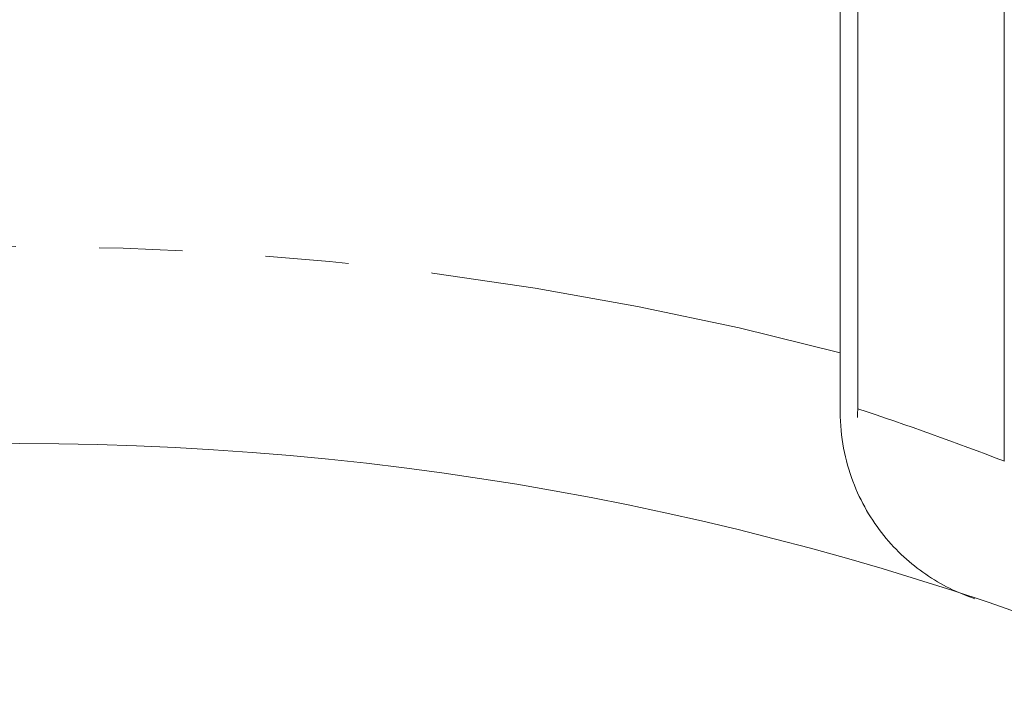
# Model space of a CAD drawing. Header units: millimetres. Extents: x -3 to 402, y -195 to 324.
# Tile 5 of 27: x 59 to 74, y 111 to 121. Entities that reach past the tile are written whole.
import ezdxf

# ---------------------------------------------------------------- set-up
doc = ezdxf.new("R2010")
doc.units = ezdxf.units.MM
doc.linetypes.add('PHANTOM', pattern=[12.7, 6.35, -1.27, 1.27, -1.27, 1.27, -1.27])

msp = doc.modelspace()

# ---------------------------------------------------------------- linework, layer by layer
at = {"color": 8, "linetype": 'PHANTOM', "lineweight": 0}
msp.add_line((71.296, 115.025), (71.296, 188.196), dxfattribs=at)
at = {"color": 7, "linetype": 'Continuous', "lineweight": 15}
for p, q in [((73.528, 114.227), (73.528, 135.194)), ((71.028, 115.875), (71.028, 121.196))]:
    msp.add_line(p, q, dxfattribs=at)
msp.add_circle((58.528, 68.496), 46, dxfattribs=at)
at = {"color": 8, "linetype": 'PHANTOM', "lineweight": 0}
for centre, start, end in [((58.528, 68.496), 75.2204, 104.7796), ((55.93, 68.496), 68.9523, 71.7241)]:
    msp.add_arc(centre, 49, start, end, dxfattribs=at)
at = {"color": 7, "linetype": 'Continuous', "lineweight": 15}
msp.add_open_spline([(71.028, 115.875), (71.028, 115.571), (71.028, 115.272), (71.028, 114.98)], degree=3, dxfattribs=at)
msp.add_open_spline([(71.028, 114.98), (71.028, 114.786), (71.046, 114.602), (71.112, 114.25), (71.161, 114.079), (71.28, 113.763), (71.351, 113.616), (71.51, 113.342), (71.598, 113.213), (71.884, 112.859), (72.098, 112.666), (72.447, 112.427), (72.568, 112.355), (72.818, 112.231), (72.948, 112.178), (73.079, 112.134)], degree=3, knots=[0, 0, 0, 0, 0.125, 0.125, 0.25, 0.25, 0.375, 0.375, 0.5, 0.5, 0.75, 0.75, 0.875, 0.875, 1, 1, 1, 1], dxfattribs=at)
at = {"color": 8, "linetype": 'PHANTOM', "lineweight": 0}
msp.add_open_spline([(71.296, 115.025), (71.293, 114.981), (71.291, 114.937), (71.29, 114.893)], degree=3, dxfattribs=at)

doc.saveas('drawing.dxf')
